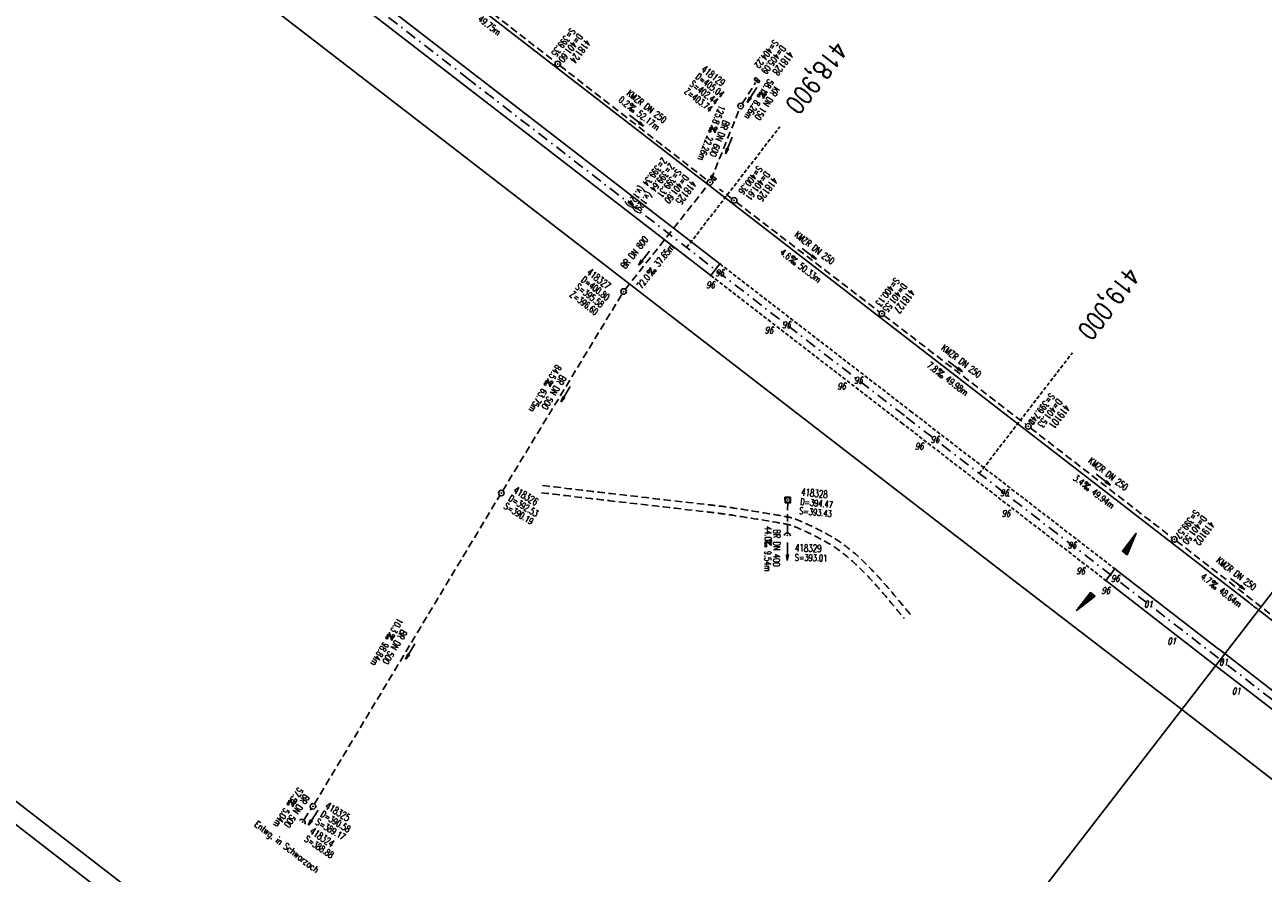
# Model space of a CAD drawing. Extents: x 448814 to 449970, y 436659 to 437685.
# Tile 15 of 18: x 449386 to 449721, y 436900 to 437130. Entities that reach past the tile are written whole.
import ezdxf
from ezdxf.enums import TextEntityAlignment as Align

# ---------------------------------------------------------------- set-up
doc = ezdxf.new("R2010")
doc.units = 0
doc.header["$LTSCALE"] = 2
doc.header["$MEASUREMENT"] = 0
for name, pattern in [('AUSGEZOGEN', [0]), ('GESTRICH-X2', [1.5, 1, -0.5]), ('GESTRICHELT', [0.75, 0.5, -0.25]), ('STRICHPT-X3', [3, 1.5, -0.75, 0, -0.75])]:
    doc.linetypes.add(name, pattern=pattern)
doc.layers.get('0').update_dxf_attribs({"linetype": 'AUSGEZOGEN'})
for name, color, linetype in [('ACHSE', 250, 'STRICHPT-X3'), ('FBR', 8, 'CONTINUOUS'), ('GEF', 7, 'CONTINUOUS'), ('HEKTOM', 250, 'GESTRICHELT'), ('KANAL', 7, 'GESTRICH-X2'), ('MS-UEBERFAHRT', 8, 'GESTRICHELT'), ('PFEIL', 7, 'CONTINUOUS'), ('PKT', 7, 'CONTINUOUS'), ('PKT-CODE', 2, 'CONTINUOUS'), ('Planeinteilung', 6, 'CONTINUOUS'), ('RAHMEN', 250, 'AUSGEZOGEN'), ('SCHACHTNR', 6, 'CONTINUOUS'), ('SCHRIFT', 7, 'AUSGEZOGEN'), ('SCHSYMBOL', 7, 'AUSGEZOGEN'), ('TEXTO', 4, 'CONTINUOUS'), ('TEXTU', 4, 'CONTINUOUS'), ('WEG', 8, 'GESTRICH-X2')]:
    doc.layers.add(name, color=color, linetype=linetype)
doc.styles.add('ROMANS', font='romans.shx', dxfattribs={"width": 0.8})

# ---------------------------------------------------------------- blocks, each defined once
blk = doc.blocks.new('PROM')
blk.add_line((1.57, 1.82), (0.02, 0.02))
for centre, radius in [((0.32, 1.51), 0.317), ((0.94, 0.29), 0.283), ((1.64, 0.29), 0.283)]:
    blk.add_circle(centre, radius)
blk.add_arc((0.99, 2.68), 1.03, 239.1414, 303.3549)
blk = doc.blocks.new('PFEIL2')
at = {"color": 0}
for p, q in [((0.88, 0), (-2.4, -0.01)), ((0.88, -0.27), (0.88, 0.28)), ((0.88, 0.28), (2.43, 0.01)), ((0.91, 0.27), (0.88, 0.26)), ((0.97, 0.26), (0.88, 0.25)), ((1.02, 0.25), (0.88, 0.23)), ((1.07, 0.24), (0.88, 0.21)), ((1.13, 0.23), (0.88, 0.19)), ((1.18, 0.22), (0.88, 0.17)), ((1.24, 0.21), (0.88, 0.15)), ((1.29, 0.21), (0.88, 0.14)), ((1.34, 0.2), (0.88, 0.12)), ((1.4, 0.19), (0.88, 0.1)), ((1.45, 0.18), (0.88, 0.08)), ((1.51, 0.17), (0.88, 0.06)), ((1.56, 0.16), (0.88, 0.04)), ((1.61, 0.15), (0.88, 0.02)), ((1.67, 0.14), (0.88, 0.01)), ((1.72, 0.13), (0.88, -0.01)), ((1.78, 0.12), (0.88, -0.03)), ((1.83, 0.11), (0.88, -0.05)), ((1.88, 0.1), (0.88, -0.07)), ((1.94, 0.09), (0.88, -0.09)), ((2.05, 0.08), (0.88, -0.12)), ((1.99, 0.08), (0.88, -0.11)), ((2.1, 0.07), (0.88, -0.14)), ((2.15, 0.06), (0.88, -0.16)), ((2.21, 0.05), (0.88, -0.18)), ((2.26, 0.04), (0.88, -0.2)), ((2.32, 0.03), (0.88, -0.22)), ((2.37, 0.02), (0.88, -0.23)), ((2.42, 0.01), (0.88, -0.25)), ((2.43, 0.01), (0.88, -0.27))]:
    blk.add_line(p, q, dxfattribs=at)
blk = doc.blocks.new('GST')
at = {"color": 0}
blk.add_circle((0, 0), 0.75, dxfattribs=at)
blk.add_point((0, 0), dxfattribs=at)
blk = doc.blocks.new('10')
blk.add_blockref('GST', (0, 0))
blk = doc.blocks.new('13')
blk.add_lwpolyline([(0.76, 1.22), (-0.75, 1.22), (-0.75, 1.8), (0.76, 1.8)], close=True)
at = {"rotation": 180}
blk.add_blockref('GST', (0, 0), dxfattribs=at)
blk = doc.blocks.new('30')
at = {"color": 0}
for p, q in [((-0.75, -0.29), (-0.75, 0.29)), ((-0.75, 0.29), (0.75, 0.29)), ((0.75, 0.29), (0.75, -0.29)), ((0.75, -0.29), (-0.75, -0.29))]:
    blk.add_line(p, q, dxfattribs=at)
blk.add_point((0, 0), dxfattribs=at)
blk = doc.blocks.new('20')
blk.add_lwpolyline([(-0.75, -0.75), (0.75, -0.75), (0.75, 0.75), (-0.75, 0.75)], close=True)
blk.add_circle((0, 0), 0.676)
blk.add_point((0, 0))
blk = doc.blocks.new('42')
at = {"color": 0}
blk.add_arc((-0.02, -0.31), 0.91, 12.5363, 167.4637, dxfattribs=at)
blk.add_point((0, 0), dxfattribs=at)
blk = doc.blocks.new('*X5')
at = {"color": 0}
for p, q in [((725.83, 193.84), (727.44, 195.45)), ((725.83, 193.85), (727.43, 195.45)), ((725.83, 193.86), (727.42, 195.45)), ((725.83, 193.87), (727.41, 195.45)), ((725.83, 193.88), (727.4, 195.45)), ((725.83, 193.89), (727.39, 195.45)), ((725.83, 193.9), (727.38, 195.45)), ((725.83, 193.91), (727.37, 195.45)), ((725.83, 193.91), (727.37, 195.45)), ((725.83, 193.92), (727.36, 195.45)), ((725.83, 193.93), (727.35, 195.45)), ((725.83, 193.94), (727.34, 195.45)), ((725.83, 193.95), (727.33, 195.45)), ((725.83, 193.96), (727.32, 195.45)), ((725.83, 193.97), (727.31, 195.45)), ((725.83, 193.98), (727.3, 195.45)), ((725.83, 193.99), (727.29, 195.45)), ((725.83, 193.99), (727.29, 195.45)), ((725.83, 194), (727.28, 195.45)), ((725.83, 194.01), (727.27, 195.45)), ((725.83, 194.02), (727.26, 195.45)), ((725.83, 194.03), (727.25, 195.45)), ((725.83, 194.04), (727.24, 195.45)), ((725.83, 194.05), (727.23, 195.45)), ((725.83, 194.06), (727.22, 195.45)), ((725.83, 194.06), (727.21, 195.45)), ((725.83, 194.07), (727.21, 195.45)), ((725.83, 194.08), (727.2, 195.45)), ((725.83, 194.09), (727.19, 195.45)), ((725.83, 194.1), (727.18, 195.45)), ((725.83, 194.11), (727.17, 195.45)), ((725.83, 194.12), (727.16, 195.45)), ((725.83, 194.13), (727.15, 195.45)), ((725.83, 194.14), (727.14, 195.45)), ((725.83, 194.14), (727.14, 195.45)), ((725.83, 194.15), (727.13, 195.45)), ((725.83, 194.16), (727.12, 195.45)), ((725.83, 194.17), (727.11, 195.45)), ((725.83, 194.18), (727.1, 195.45)), ((725.83, 194.19), (727.09, 195.45)), ((725.83, 194.2), (727.08, 195.45)), ((725.83, 194.21), (727.07, 195.45)), ((725.83, 194.21), (727.06, 195.45)), ((725.83, 194.22), (727.06, 195.45)), ((725.83, 194.23), (727.05, 195.45)), ((725.83, 194.24), (727.04, 195.45)), ((725.83, 194.25), (727.03, 195.45)), ((725.83, 194.26), (727.02, 195.45)), ((725.83, 194.27), (727.01, 195.45)), ((725.83, 194.28), (727, 195.45)), ((725.83, 194.29), (726.99, 195.45)), ((725.83, 194.29), (726.99, 195.45)), ((725.83, 194.3), (726.98, 195.45)), ((725.83, 194.31), (726.97, 195.45)), ((725.83, 194.32), (726.96, 195.45)), ((725.83, 194.33), (726.95, 195.45)), ((725.83, 194.34), (726.94, 195.45)), ((725.83, 194.35), (726.93, 195.45)), ((725.83, 194.36), (726.92, 195.45)), ((725.83, 194.37), (726.91, 195.45)), ((725.83, 194.37), (726.91, 195.45)), ((725.83, 194.38), (726.9, 195.45)), ((725.83, 194.39), (726.89, 195.45)), ((725.83, 194.4), (726.88, 195.45)), ((725.83, 194.41), (726.87, 195.45)), ((725.83, 194.42), (726.86, 195.45)), ((725.83, 194.43), (726.85, 195.45)), ((725.83, 194.44), (726.84, 195.45)), ((725.83, 194.44), (726.83, 195.45)), ((725.83, 194.45), (726.83, 195.45)), ((725.83, 194.46), (726.82, 195.45)), ((725.83, 194.47), (726.81, 195.45)), ((725.83, 194.48), (726.8, 195.45)), ((725.83, 194.49), (726.79, 195.45)), ((725.83, 194.5), (726.78, 195.45)), ((725.83, 194.51), (726.77, 195.45)), ((725.83, 194.52), (726.76, 195.45)), ((725.83, 194.52), (726.76, 195.45)), ((725.83, 194.53), (726.75, 195.45)), ((725.83, 194.54), (726.74, 195.45)), ((725.83, 194.55), (726.73, 195.45)), ((725.83, 194.56), (726.72, 195.45)), ((725.83, 194.57), (726.71, 195.45)), ((725.83, 194.58), (726.7, 195.45)), ((725.83, 194.59), (726.69, 195.45)), ((725.83, 194.59), (726.68, 195.45)), ((725.83, 194.6), (726.68, 195.45)), ((725.83, 194.61), (726.67, 195.45)), ((725.83, 194.62), (726.66, 195.45)), ((725.83, 194.63), (726.65, 195.45)), ((725.83, 194.64), (726.64, 195.45)), ((725.83, 194.65), (726.63, 195.45)), ((725.83, 194.66), (726.62, 195.45)), ((725.83, 194.67), (726.61, 195.45)), ((725.83, 194.67), (726.61, 195.45)), ((725.83, 194.68), (726.6, 195.45)), ((725.83, 194.69), (726.59, 195.45)), ((725.83, 194.7), (726.58, 195.45)), ((725.83, 194.71), (726.57, 195.45)), ((725.83, 194.72), (726.56, 195.45)), ((725.83, 194.73), (726.55, 195.45)), ((725.83, 194.74), (726.54, 195.45)), ((725.83, 194.75), (726.53, 195.45)), ((725.83, 194.75), (726.53, 195.45)), ((725.83, 194.76), (726.52, 195.45)), ((725.83, 194.77), (726.51, 195.45)), ((725.83, 194.78), (726.5, 195.45)), ((725.83, 194.79), (726.49, 195.45)), ((725.83, 194.8), (726.48, 195.45)), ((725.83, 194.81), (726.47, 195.45)), ((725.83, 194.82), (726.46, 195.45)), ((725.83, 194.82), (726.45, 195.45)), ((725.83, 194.83), (726.45, 195.45)), ((725.83, 194.84), (726.44, 195.45)), ((725.83, 194.85), (726.43, 195.45)), ((725.83, 194.86), (726.42, 195.45)), ((725.83, 194.87), (726.41, 195.45)), ((725.83, 194.88), (726.4, 195.45)), ((725.83, 194.89), (726.39, 195.45)), ((725.83, 194.9), (726.38, 195.45)), ((725.83, 194.9), (726.38, 195.45)), ((725.83, 194.91), (726.37, 195.45)), ((725.83, 194.92), (726.36, 195.45)), ((725.83, 194.93), (726.35, 195.45)), ((725.83, 194.94), (726.34, 195.45)), ((725.83, 194.95), (726.33, 195.45)), ((725.83, 194.96), (726.32, 195.45)), ((725.83, 194.97), (726.31, 195.45)), ((725.83, 194.98), (726.3, 195.45)), ((725.83, 194.98), (726.3, 195.45)), ((725.83, 194.99), (726.29, 195.45)), ((725.83, 195), (726.28, 195.45)), ((725.83, 195.01), (726.27, 195.45)), ((725.83, 195.02), (726.26, 195.45)), ((725.83, 195.03), (726.25, 195.45)), ((725.83, 195.04), (726.24, 195.45)), ((725.83, 195.05), (726.23, 195.45)), ((725.83, 195.05), (726.22, 195.45)), ((725.83, 195.06), (726.22, 195.45)), ((725.83, 195.07), (726.21, 195.45)), ((725.83, 195.08), (726.2, 195.45)), ((725.83, 195.09), (726.19, 195.45)), ((725.83, 195.1), (726.18, 195.45)), ((725.83, 195.11), (726.17, 195.45)), ((725.83, 195.12), (726.16, 195.45)), ((725.83, 195.13), (726.15, 195.45)), ((725.83, 195.13), (726.15, 195.45)), ((725.83, 195.14), (726.14, 195.45)), ((725.83, 195.15), (726.13, 195.45)), ((725.83, 195.16), (726.12, 195.45)), ((725.83, 195.17), (726.11, 195.45)), ((725.83, 195.18), (726.1, 195.45)), ((725.83, 195.19), (726.09, 195.45)), ((725.83, 195.2), (726.08, 195.45)), ((725.83, 195.2), (726.07, 195.45)), ((725.83, 195.21), (726.07, 195.45)), ((725.83, 195.22), (726.06, 195.45)), ((725.83, 195.23), (726.05, 195.45)), ((725.83, 195.24), (726.04, 195.45)), ((725.83, 195.25), (726.03, 195.45)), ((725.83, 195.26), (726.02, 195.45)), ((725.83, 195.27), (726.01, 195.45)), ((725.83, 195.28), (726, 195.45)), ((725.83, 195.28), (726, 195.45)), ((725.83, 195.29), (725.99, 195.45)), ((725.83, 195.3), (725.98, 195.45)), ((725.83, 195.31), (725.97, 195.45)), ((725.83, 195.32), (725.96, 195.45)), ((725.83, 195.33), (725.95, 195.45)), ((725.83, 195.34), (725.94, 195.45)), ((725.83, 195.35), (725.93, 195.45)), ((725.83, 195.36), (725.92, 195.45)), ((725.83, 195.36), (725.92, 195.45)), ((725.83, 195.37), (725.91, 195.45)), ((725.83, 195.38), (725.9, 195.45)), ((725.83, 195.39), (725.89, 195.45)), ((725.83, 195.4), (725.88, 195.45)), ((725.83, 195.41), (725.87, 195.45)), ((725.83, 195.42), (725.86, 195.45)), ((725.83, 195.43), (725.85, 195.45)), ((725.83, 195.43), (725.84, 195.45)), ((725.83, 195.44), (725.84, 195.45)), ((725.83, 193.83), (727.43, 195.43)), ((725.83, 193.82), (727.43, 195.42)), ((725.83, 193.81), (727.43, 195.41)), ((725.83, 193.8), (727.42, 195.4)), ((725.83, 193.79), (727.42, 195.38)), ((725.83, 193.78), (727.42, 195.37)), ((725.83, 193.77), (727.41, 195.36)), ((725.83, 193.76), (727.41, 195.35)), ((725.83, 193.76), (727.41, 195.34)), ((725.83, 193.75), (727.4, 195.32)), ((725.83, 193.74), (727.4, 195.31)), ((725.83, 193.73), (727.4, 195.3)), ((725.83, 193.72), (727.4, 195.29)), ((725.83, 193.71), (727.39, 195.28)), ((725.83, 193.7), (727.39, 195.26)), ((725.83, 193.69), (727.39, 195.25)), ((725.83, 193.68), (727.38, 195.24)), ((725.83, 193.68), (727.38, 195.23)), ((725.83, 193.67), (727.38, 195.22)), ((725.83, 193.66), (727.37, 195.2)), ((725.83, 193.65), (727.37, 195.19)), ((725.83, 193.64), (727.37, 195.18)), ((725.83, 193.63), (727.36, 195.17)), ((725.83, 193.62), (727.36, 195.16)), ((725.83, 193.61), (727.36, 195.14)), ((725.83, 193.61), (727.35, 195.13)), ((725.83, 193.6), (727.35, 195.12)), ((725.83, 193.59), (727.35, 195.11)), ((725.83, 193.58), (727.34, 195.1)), ((725.83, 193.57), (727.34, 195.08)), ((725.83, 193.56), (727.34, 195.07)), ((725.83, 193.55), (727.34, 195.06)), ((725.83, 193.54), (727.33, 195.05)), ((725.83, 193.53), (727.33, 195.04)), ((725.83, 193.53), (727.33, 195.02)), ((725.83, 193.52), (727.32, 195.01)), ((725.83, 193.51), (727.32, 195)), ((725.83, 193.5), (727.32, 194.99)), ((725.83, 193.49), (727.31, 194.98)), ((725.83, 193.48), (727.31, 194.96)), ((725.83, 193.47), (727.31, 194.95)), ((725.83, 193.46), (727.3, 194.94)), ((725.83, 193.45), (727.3, 194.93)), ((725.83, 193.45), (727.3, 194.92)), ((725.83, 193.44), (727.29, 194.91)), ((725.83, 193.43), (727.29, 194.89)), ((725.83, 193.42), (727.29, 194.88)), ((725.83, 193.41), (727.29, 194.87)), ((725.83, 193.4), (727.28, 194.86)), ((725.83, 193.39), (727.28, 194.85)), ((725.83, 193.38), (727.28, 194.83)), ((725.83, 193.38), (727.27, 194.82)), ((725.83, 193.37), (727.27, 194.81)), ((725.83, 193.36), (727.27, 194.8)), ((725.83, 193.35), (727.26, 194.79)), ((725.83, 193.34), (727.26, 194.77)), ((725.83, 193.33), (727.26, 194.76)), ((725.83, 193.32), (727.25, 194.75)), ((725.83, 193.31), (727.25, 194.74)), ((725.83, 193.3), (727.25, 194.73)), ((725.83, 193.3), (727.24, 194.71)), ((725.83, 193.29), (727.24, 194.7)), ((725.83, 193.28), (727.24, 194.69)), ((725.83, 193.27), (727.23, 194.68)), ((725.83, 193.26), (727.23, 194.67)), ((725.83, 193.25), (727.23, 194.65)), ((725.83, 193.24), (727.23, 194.64)), ((725.83, 193.23), (727.22, 194.63)), ((725.83, 193.22), (727.22, 194.62)), ((725.83, 193.22), (727.22, 194.61)), ((725.83, 193.21), (727.21, 194.59)), ((725.83, 193.2), (727.21, 194.58)), ((725.83, 193.19), (727.21, 194.57)), ((725.83, 193.18), (727.2, 194.56)), ((725.83, 193.17), (727.2, 194.55)), ((725.83, 193.16), (727.2, 194.53)), ((725.83, 193.15), (727.19, 194.52)), ((725.83, 193.15), (727.19, 194.51)), ((725.83, 193.14), (727.19, 194.5)), ((725.83, 193.13), (727.18, 194.49)), ((725.83, 193.12), (727.18, 194.47)), ((725.83, 193.11), (727.18, 194.46)), ((725.83, 193.1), (727.17, 194.45)), ((725.83, 193.09), (727.17, 194.44)), ((725.83, 193.08), (727.17, 194.43)), ((725.83, 193.07), (727.17, 194.41)), ((725.83, 193.07), (727.16, 194.4)), ((725.83, 193.06), (727.16, 194.39)), ((725.83, 193.05), (727.16, 194.38)), ((725.83, 193.04), (727.15, 194.37)), ((725.83, 193.03), (727.15, 194.35)), ((725.83, 193.02), (727.15, 194.34)), ((725.83, 193.01), (727.14, 194.33)), ((725.83, 193), (727.14, 194.32)), ((725.83, 193), (727.14, 194.31)), ((725.83, 192.99), (727.13, 194.29)), ((725.83, 192.98), (727.13, 194.28)), ((725.83, 192.97), (727.13, 194.27)), ((725.83, 192.96), (727.12, 194.26)), ((725.83, 192.95), (727.12, 194.25)), ((725.83, 192.94), (727.12, 194.23)), ((725.83, 192.93), (727.11, 194.22)), ((725.83, 192.92), (727.11, 194.21)), ((725.83, 192.92), (727.11, 194.2)), ((725.83, 192.91), (727.11, 194.19)), ((725.83, 192.9), (727.1, 194.17)), ((725.83, 192.89), (727.1, 194.16)), ((725.83, 192.88), (727.1, 194.15)), ((725.83, 192.87), (727.09, 194.14)), ((725.83, 192.86), (727.09, 194.13)), ((725.83, 192.85), (727.09, 194.11)), ((725.83, 192.84), (727.08, 194.1)), ((725.83, 192.84), (727.08, 194.09)), ((725.83, 192.83), (727.08, 194.08)), ((725.83, 192.82), (727.07, 194.07)), ((725.83, 192.81), (727.07, 194.05)), ((725.83, 192.8), (727.07, 194.04)), ((725.83, 192.79), (727.06, 194.03)), ((725.83, 192.78), (727.06, 194.02)), ((725.83, 192.77), (727.06, 194.01)), ((725.83, 192.77), (727.05, 193.99)), ((725.83, 192.76), (727.05, 193.98)), ((725.83, 192.75), (727.05, 193.97)), ((725.83, 192.74), (727.05, 193.96)), ((725.83, 192.73), (727.04, 193.95)), ((725.83, 192.72), (727.04, 193.93)), ((725.83, 192.71), (727.04, 193.92)), ((725.83, 192.7), (727.03, 193.91)), ((725.83, 192.69), (727.03, 193.9)), ((725.83, 192.69), (727.03, 193.89)), ((725.83, 192.68), (727.02, 193.87)), ((725.83, 192.67), (727.02, 193.86)), ((725.83, 192.66), (727.02, 193.85)), ((725.83, 192.65), (727.01, 193.84)), ((725.83, 192.64), (727.01, 193.83)), ((725.83, 192.63), (727.01, 193.81)), ((725.83, 192.62), (727, 193.8)), ((725.83, 192.62), (727, 193.79)), ((725.83, 192.61), (727, 193.78)), ((725.83, 192.6), (726.99, 193.77)), ((725.83, 192.59), (726.99, 193.75)), ((725.83, 192.58), (726.99, 193.74)), ((725.83, 192.57), (726.99, 193.73)), ((725.83, 192.56), (726.98, 193.72)), ((725.83, 192.55), (726.98, 193.71)), ((725.83, 192.54), (726.98, 193.69)), ((725.83, 192.54), (726.97, 193.68)), ((725.83, 192.53), (726.97, 193.67)), ((725.83, 192.52), (726.97, 193.66)), ((725.83, 192.51), (726.96, 193.65)), ((725.83, 192.5), (726.96, 193.63)), ((725.83, 192.49), (726.96, 193.62)), ((725.83, 192.48), (726.95, 193.61)), ((725.83, 192.47), (726.95, 193.6)), ((725.83, 192.46), (726.95, 193.59)), ((725.83, 192.46), (726.94, 193.57)), ((725.83, 192.45), (726.94, 193.56)), ((725.83, 192.44), (726.94, 193.55)), ((725.83, 192.43), (726.94, 193.54)), ((725.83, 192.42), (726.93, 193.53)), ((725.83, 192.41), (726.93, 193.51)), ((725.83, 192.4), (726.93, 193.5)), ((725.83, 192.39), (726.92, 193.49)), ((725.83, 192.39), (726.92, 193.48)), ((725.83, 192.38), (726.92, 193.47)), ((725.83, 192.37), (726.91, 193.45)), ((725.83, 192.36), (726.91, 193.44)), ((725.83, 192.35), (726.91, 193.43)), ((725.83, 192.34), (726.9, 193.42)), ((725.83, 192.33), (726.9, 193.41)), ((725.83, 192.32), (726.9, 193.39)), ((725.83, 192.31), (726.89, 193.38)), ((725.83, 192.31), (726.89, 193.37)), ((725.83, 192.3), (726.89, 193.36)), ((725.83, 192.29), (726.88, 193.35)), ((725.83, 192.28), (726.88, 193.33)), ((725.83, 192.27), (726.88, 193.32)), ((725.83, 192.26), (726.88, 193.31)), ((725.83, 192.25), (726.87, 193.3)), ((725.83, 192.24), (726.87, 193.29)), ((725.83, 192.24), (726.87, 193.27)), ((725.83, 192.23), (726.86, 193.26)), ((725.83, 192.22), (726.86, 193.25)), ((725.83, 192.21), (726.86, 193.24)), ((725.83, 192.2), (726.85, 193.23)), ((725.83, 192.19), (726.85, 193.21)), ((725.83, 192.18), (726.85, 193.2)), ((725.83, 192.17), (726.84, 193.19)), ((725.83, 192.16), (726.84, 193.18)), ((725.83, 192.16), (726.84, 193.17)), ((725.83, 192.15), (726.83, 193.15)), ((725.83, 192.14), (726.83, 193.14)), ((725.83, 192.13), (726.83, 193.13)), ((725.83, 192.12), (726.82, 193.12)), ((725.83, 192.11), (726.82, 193.11)), ((725.83, 192.1), (726.82, 193.09)), ((725.83, 192.09), (726.82, 193.08)), ((725.83, 192.08), (726.81, 193.07)), ((725.83, 192.08), (726.81, 193.06)), ((725.83, 192.07), (726.81, 193.05)), ((725.83, 192.06), (726.8, 193.03)), ((725.83, 192.05), (726.8, 193.02)), ((725.83, 192.04), (726.8, 193.01)), ((725.83, 192.03), (726.79, 193)), ((725.83, 192.02), (726.79, 192.99)), ((725.83, 192.01), (726.79, 192.97)), ((725.83, 192.01), (726.78, 192.96)), ((725.83, 192), (726.78, 192.95)), ((725.83, 191.99), (726.78, 192.94)), ((725.83, 191.98), (726.77, 192.93)), ((725.83, 191.97), (726.77, 192.91)), ((725.83, 191.96), (726.77, 192.9)), ((725.83, 191.95), (726.76, 192.89)), ((725.83, 191.94), (726.76, 192.88)), ((725.83, 191.93), (726.76, 192.87)), ((725.83, 191.93), (726.76, 192.85)), ((725.83, 191.92), (726.75, 192.84)), ((725.83, 191.91), (726.75, 192.83)), ((725.83, 191.9), (726.75, 192.82)), ((725.83, 191.89), (726.74, 192.81)), ((725.83, 191.88), (726.74, 192.79)), ((725.83, 191.87), (726.74, 192.78)), ((725.83, 191.86), (726.73, 192.77)), ((725.83, 191.85), (726.73, 192.76)), ((725.83, 191.85), (726.73, 192.75)), ((725.83, 191.84), (726.72, 192.73)), ((725.83, 191.83), (726.72, 192.72)), ((725.83, 191.82), (726.72, 192.71)), ((725.83, 191.81), (726.71, 192.7)), ((725.83, 191.8), (726.71, 192.69)), ((725.83, 191.79), (726.71, 192.67)), ((725.83, 191.78), (726.7, 192.66)), ((725.83, 191.78), (726.7, 192.65)), ((725.83, 191.77), (726.7, 192.64)), ((725.83, 191.76), (726.7, 192.63)), ((725.83, 191.75), (726.69, 192.61)), ((725.83, 191.74), (726.69, 192.6)), ((725.83, 191.73), (726.69, 192.59)), ((725.83, 191.72), (726.68, 192.58)), ((725.83, 191.71), (726.68, 192.57)), ((725.83, 191.7), (726.68, 192.55)), ((725.83, 191.7), (726.67, 192.54)), ((725.83, 191.69), (726.67, 192.53)), ((725.83, 191.68), (726.67, 192.52)), ((725.83, 191.67), (726.66, 192.51)), ((725.83, 191.66), (726.66, 192.49)), ((725.83, 191.65), (726.66, 192.48)), ((725.83, 191.64), (726.65, 192.47)), ((725.83, 191.63), (726.65, 192.46)), ((725.83, 191.63), (726.65, 192.45)), ((725.83, 191.62), (726.64, 192.43)), ((725.83, 191.61), (726.64, 192.42)), ((725.83, 191.6), (726.64, 192.41)), ((725.83, 191.59), (726.64, 192.4)), ((725.83, 191.58), (726.63, 192.39)), ((725.83, 191.57), (726.63, 192.37)), ((725.83, 191.56), (726.63, 192.36)), ((725.83, 191.55), (726.62, 192.35)), ((725.83, 191.55), (726.62, 192.34)), ((725.83, 191.54), (726.62, 192.33)), ((725.83, 191.53), (726.61, 192.31)), ((725.83, 191.52), (726.61, 192.3)), ((725.83, 191.51), (726.61, 192.29)), ((725.83, 191.5), (726.6, 192.28)), ((725.83, 191.49), (726.6, 192.27)), ((725.83, 191.48), (726.6, 192.25)), ((725.83, 191.47), (726.59, 192.24)), ((725.83, 191.47), (726.59, 192.23)), ((725.83, 191.46), (726.59, 192.22)), ((725.83, 191.45), (726.59, 192.21)), ((725.83, 191.44), (726.58, 192.19)), ((725.83, 191.43), (726.58, 192.18)), ((725.83, 191.42), (726.58, 192.17)), ((725.83, 191.41), (726.57, 192.16)), ((725.83, 191.4), (726.57, 192.15)), ((725.83, 191.4), (726.57, 192.13)), ((725.83, 191.39), (726.56, 192.12)), ((725.83, 191.38), (726.56, 192.11)), ((725.83, 191.37), (726.56, 192.1)), ((725.83, 191.36), (726.55, 192.09)), ((725.83, 191.35), (726.55, 192.07)), ((725.83, 191.34), (726.55, 192.06)), ((725.83, 191.33), (726.54, 192.05)), ((725.83, 191.32), (726.54, 192.04)), ((725.83, 191.32), (726.54, 192.03)), ((725.83, 191.31), (726.53, 192.01)), ((725.83, 191.3), (726.53, 192)), ((725.83, 191.29), (726.53, 191.99)), ((725.83, 191.28), (726.53, 191.98)), ((725.83, 191.27), (726.52, 191.97)), ((725.83, 191.26), (726.52, 191.95)), ((725.83, 191.25), (726.52, 191.94)), ((725.83, 191.25), (726.51, 191.93)), ((725.83, 191.24), (726.51, 191.92)), ((725.83, 191.23), (726.51, 191.91)), ((725.83, 191.22), (726.5, 191.89)), ((725.83, 191.21), (726.5, 191.88)), ((725.83, 191.2), (726.5, 191.87)), ((725.83, 191.19), (726.49, 191.86)), ((725.83, 191.18), (726.49, 191.85)), ((725.83, 191.17), (726.49, 191.84)), ((725.83, 191.17), (726.48, 191.82)), ((725.83, 191.16), (726.48, 191.81)), ((725.83, 191.15), (726.48, 191.8)), ((725.83, 191.14), (726.47, 191.79)), ((725.83, 191.13), (726.47, 191.78)), ((725.83, 191.12), (726.47, 191.76)), ((725.83, 191.11), (726.47, 191.75)), ((725.83, 191.1), (726.46, 191.74)), ((725.83, 191.09), (726.46, 191.73)), ((725.83, 191.09), (726.46, 191.72)), ((725.83, 191.08), (726.45, 191.7)), ((725.83, 191.07), (726.45, 191.69)), ((725.83, 191.06), (726.45, 191.68)), ((725.83, 191.05), (726.44, 191.67)), ((725.83, 191.04), (726.44, 191.66)), ((725.83, 191.03), (726.44, 191.64)), ((725.83, 191.02), (726.43, 191.63)), ((725.83, 191.02), (726.43, 191.62)), ((725.83, 191.01), (726.43, 191.61)), ((725.83, 191), (726.42, 191.6)), ((725.83, 190.99), (726.42, 191.58)), ((725.83, 190.98), (726.42, 191.57)), ((725.83, 190.97), (726.41, 191.56)), ((725.83, 190.96), (726.41, 191.55)), ((725.83, 190.95), (726.41, 191.54)), ((725.83, 190.94), (726.41, 191.52)), ((725.83, 190.94), (726.4, 191.51)), ((725.83, 190.93), (726.4, 191.5)), ((725.83, 190.92), (726.4, 191.49)), ((725.83, 190.91), (726.39, 191.48)), ((725.83, 190.9), (726.39, 191.46)), ((725.83, 190.89), (726.39, 191.45)), ((725.83, 190.88), (726.38, 191.44)), ((725.83, 190.87), (726.38, 191.43)), ((725.83, 190.87), (726.38, 191.42)), ((725.83, 190.86), (726.37, 191.4)), ((725.83, 190.85), (726.37, 191.39)), ((725.83, 190.84), (726.37, 191.38)), ((725.83, 190.83), (726.36, 191.37)), ((725.83, 190.82), (726.36, 191.36)), ((725.83, 190.81), (726.36, 191.34)), ((725.83, 190.8), (726.35, 191.33)), ((725.83, 190.79), (726.35, 191.32)), ((725.83, 190.79), (726.35, 191.31)), ((725.83, 190.78), (726.35, 191.3)), ((725.83, 190.77), (726.34, 191.28)), ((725.83, 190.76), (726.34, 191.27)), ((725.83, 190.75), (726.34, 191.26)), ((725.83, 190.74), (726.33, 191.25)), ((725.83, 190.73), (726.33, 191.24)), ((725.83, 190.72), (726.33, 191.22)), ((725.83, 190.71), (726.32, 191.21)), ((725.83, 190.71), (726.32, 191.2)), ((725.83, 190.7), (726.32, 191.19)), ((725.83, 190.69), (726.31, 191.18)), ((725.83, 190.68), (726.31, 191.16)), ((725.83, 190.67), (726.31, 191.15)), ((725.83, 190.66), (726.3, 191.14)), ((725.83, 190.65), (726.3, 191.13)), ((725.83, 190.64), (726.3, 191.12)), ((725.83, 190.64), (726.29, 191.1)), ((725.83, 190.63), (726.29, 191.09)), ((725.83, 190.62), (726.29, 191.08)), ((725.83, 190.61), (726.29, 191.07)), ((725.83, 190.6), (726.28, 191.06)), ((725.83, 190.59), (726.28, 191.04)), ((725.83, 190.58), (726.28, 191.03)), ((725.83, 190.57), (726.27, 191.02)), ((725.83, 190.56), (726.27, 191.01)), ((725.83, 190.56), (726.27, 191)), ((725.83, 190.55), (726.26, 190.98)), ((725.83, 190.54), (726.26, 190.97)), ((725.83, 190.53), (726.26, 190.96)), ((725.83, 190.52), (726.25, 190.95)), ((725.83, 190.51), (726.25, 190.94)), ((725.83, 190.5), (726.25, 190.92)), ((725.83, 190.49), (726.24, 190.91)), ((725.83, 190.48), (726.24, 190.9)), ((725.83, 190.48), (726.24, 190.89)), ((725.83, 190.47), (726.24, 190.88)), ((725.83, 190.46), (726.23, 190.86)), ((725.83, 190.45), (726.23, 190.85)), ((725.83, 190.44), (726.23, 190.84)), ((725.83, 190.43), (726.22, 190.83)), ((725.83, 190.42), (726.22, 190.82)), ((725.83, 190.41), (726.22, 190.8)), ((725.83, 190.41), (726.21, 190.79)), ((725.83, 190.4), (726.21, 190.78)), ((725.83, 190.39), (726.21, 190.77)), ((725.83, 190.38), (726.2, 190.76)), ((725.83, 190.37), (726.2, 190.74)), ((725.83, 190.36), (726.2, 190.73)), ((725.83, 190.35), (726.19, 190.72)), ((725.83, 190.34), (726.19, 190.71)), ((725.83, 190.33), (726.19, 190.7)), ((725.83, 190.33), (726.18, 190.68)), ((725.83, 190.32), (726.18, 190.67)), ((725.83, 190.31), (726.18, 190.66)), ((725.83, 190.3), (726.18, 190.65)), ((725.83, 190.29), (726.17, 190.64)), ((725.83, 190.28), (726.17, 190.62)), ((725.83, 190.27), (726.17, 190.61)), ((725.83, 190.26), (726.16, 190.6)), ((725.83, 190.26), (726.16, 190.59)), ((725.83, 190.25), (726.16, 190.58)), ((725.83, 190.24), (726.15, 190.56)), ((725.83, 190.23), (726.15, 190.55)), ((725.83, 190.22), (726.15, 190.54)), ((725.83, 190.21), (726.14, 190.53)), ((725.83, 190.2), (726.14, 190.52)), ((725.83, 190.19), (726.14, 190.5)), ((725.83, 190.18), (726.13, 190.49)), ((725.83, 190.18), (726.13, 190.48)), ((725.83, 190.17), (726.13, 190.47)), ((725.83, 190.16), (726.12, 190.46)), ((725.83, 190.15), (726.12, 190.44)), ((725.83, 190.14), (726.12, 190.43)), ((725.83, 190.13), (726.12, 190.42)), ((725.83, 190.12), (726.11, 190.41)), ((725.83, 190.11), (726.11, 190.4)), ((725.83, 190.1), (726.11, 190.38)), ((725.83, 190.1), (726.1, 190.37)), ((725.83, 190.09), (726.1, 190.36)), ((725.83, 190.08), (726.1, 190.35)), ((725.83, 190.07), (726.09, 190.34)), ((725.83, 190.06), (726.09, 190.32)), ((725.83, 190.05), (726.09, 190.31)), ((725.83, 190.04), (726.08, 190.3)), ((725.83, 190.03), (726.08, 190.29)), ((725.83, 190.03), (726.08, 190.28)), ((725.83, 190.02), (726.07, 190.26)), ((725.83, 190.01), (726.07, 190.25)), ((725.83, 190), (726.07, 190.24)), ((725.83, 189.99), (726.06, 190.23)), ((725.83, 189.98), (726.06, 190.22)), ((725.83, 189.97), (726.06, 190.2)), ((725.83, 189.96), (726.06, 190.19)), ((725.83, 189.95), (726.05, 190.18)), ((725.83, 189.95), (726.05, 190.17)), ((725.83, 189.94), (726.05, 190.16)), ((725.83, 189.93), (726.04, 190.14)), ((725.83, 189.92), (726.04, 190.13)), ((725.83, 189.91), (726.04, 190.12)), ((725.83, 189.9), (726.03, 190.11)), ((725.83, 189.89), (726.03, 190.1)), ((725.83, 189.88), (726.03, 190.08)), ((725.83, 189.88), (726.02, 190.07)), ((725.83, 189.87), (726.02, 190.06)), ((725.83, 189.86), (726.02, 190.05)), ((725.83, 189.85), (726.01, 190.04)), ((725.83, 189.84), (726.01, 190.02)), ((725.83, 189.83), (726.01, 190.01)), ((725.83, 189.82), (726, 190)), ((725.83, 189.81), (726, 189.99)), ((725.83, 189.8), (726, 189.98)), ((725.83, 189.8), (726, 189.96)), ((725.83, 189.79), (725.99, 189.95)), ((725.83, 189.78), (725.99, 189.94)), ((725.83, 189.77), (725.99, 189.93)), ((725.83, 189.76), (725.98, 189.92)), ((725.83, 189.75), (725.98, 189.9)), ((725.83, 189.74), (725.98, 189.89)), ((725.83, 189.73), (725.97, 189.88)), ((725.83, 189.72), (725.97, 189.87)), ((725.83, 189.72), (725.97, 189.86)), ((725.83, 189.71), (725.96, 189.84)), ((725.83, 189.7), (725.96, 189.83)), ((725.83, 189.69), (725.96, 189.82)), ((725.83, 189.68), (725.95, 189.81)), ((725.83, 189.67), (725.95, 189.8)), ((725.83, 189.66), (725.95, 189.78)), ((725.83, 189.65), (725.94, 189.77)), ((725.83, 189.65), (725.94, 189.76)), ((725.83, 189.64), (725.94, 189.75)), ((725.83, 189.63), (725.94, 189.74)), ((725.83, 189.62), (725.93, 189.72)), ((725.83, 189.61), (725.93, 189.71)), ((725.83, 189.6), (725.93, 189.7)), ((725.83, 189.59), (725.92, 189.69)), ((725.83, 189.58), (725.92, 189.68)), ((725.83, 189.57), (725.92, 189.66)), ((725.83, 189.57), (725.91, 189.65)), ((725.83, 189.56), (725.91, 189.64)), ((725.83, 189.55), (725.91, 189.63)), ((725.83, 189.54), (725.9, 189.62)), ((725.83, 189.53), (725.9, 189.6)), ((725.83, 189.52), (725.9, 189.59)), ((725.83, 189.51), (725.89, 189.58)), ((725.83, 189.5), (725.89, 189.57)), ((725.83, 189.49), (725.89, 189.56)), ((725.83, 189.49), (725.89, 189.54)), ((725.83, 189.48), (725.88, 189.53)), ((725.83, 189.47), (725.88, 189.52)), ((725.83, 189.46), (725.88, 189.51)), ((725.83, 189.45), (725.87, 189.5)), ((725.83, 189.44), (725.87, 189.48)), ((725.83, 189.43), (725.87, 189.47)), ((725.83, 189.42), (725.86, 189.46)), ((725.83, 189.42), (725.86, 189.45)), ((725.83, 189.41), (725.86, 189.44)), ((725.83, 189.4), (725.85, 189.42)), ((725.83, 189.39), (725.85, 189.41)), ((725.83, 189.38), (725.85, 189.4)), ((725.83, 189.37), (725.84, 189.39)), ((725.83, 189.36), (725.84, 189.38)), ((725.83, 189.35), (725.84, 189.36)), ((725.83, 189.34), (725.83, 189.35)), ((725.83, 189.34), (725.83, 189.34))]:
    blk.add_line(p, q, dxfattribs=at)
blk = doc.blocks.new('GEF')
at = {"color": 0}
for p, q in [((0.01, 0.02), (0.01, 6.15)), ((1.62, 6.15), (0.01, 0.02)), ((0.01, 6.15), (1.62, 6.15))]:
    blk.add_line(p, q, dxfattribs=at)
blk.add_blockref('*X5', (-725.82, -189.3), dxfattribs=at)
blk = doc.blocks.new('1135420')
blk.add_line((0, 0), (1135, 0))
at = {"layer": 'RAHMEN'}
for p, q in [((950, 5), (950, 415)), ((25, 5), (950, 5))]:
    blk.add_line(p, q, dxfattribs=at)

msp = doc.modelspace()

# ---------------------------------------------------------------- linework, layer by layer
at = {"layer": 'ACHSE'}
msp.add_lwpolyline([(448957.68, 437538.39, -0.000001), (448981.59, 437519.94, 0.000001), (449011.27, 437497.03, 0), (449049.14, 437467.8, 0), (449090.43, 437435.92, 0.000002), (449130.01, 437405.37, -0.000003), (449169.59, 437374.82, -0.000004), (449209.17, 437344.27, 0.000004), (449248.76, 437313.72), (449327.92, 437252.62), (449426.87, 437176.24), (449506.03, 437115.14), (449624.77, 437023.48), (449723.72, 436947.11, -0.000002), (449783.09, 436901.28, 0.000001), (449842.47, 436855.45, 0.000001), (449856.16, 436844.88, -0.000003)], format="xyb", dxfattribs=at)
at = {"layer": 'FBR'}
for p, q in [((449571.97, 437061.72), (449574.42, 437064.88)), ((449695.11, 436990.67), (449717.61, 436973.2)), ((449681.23, 436982.43), (449678.75, 436979.3)), ((449681.23, 436982.43), (449708.72, 436961.2)), ((449653.86, 436979.24), (449697.39, 436945.92)), ((449678.75, 436979.3), (449706.3, 436957.94))]:
    msp.add_line(p, q, dxfattribs=at)
for points in [[(448958.91, 437539.97, -0.000001), (448982.81, 437521.52), (449012.49, 437498.61), (449035.23, 437481.06), (449050.36, 437469.38), (449091.65, 437437.51, 0.000002), (449131.24, 437406.96, -0.000003), (449170.82, 437376.41, -0.000004), (449210.4, 437345.85, 0.000004), (449249.98, 437315.3), (449329.14, 437254.2), (449428.09, 437177.82), (449507.25, 437116.72), (449574.42, 437064.88)], [(448965.93, 437529.5), (448980.36, 437518.36), (449010.05, 437495.44), (449032.79, 437477.89), (449047.91, 437466.22), (449089.21, 437434.34, 0.000002), (449128.79, 437403.79, -0.000003), (449168.37, 437373.24, -0.000004), (449207.95, 437342.69, 0.000004), (449247.53, 437312.14), (449326.69, 437251.03), (449425.65, 437174.66), (449504.81, 437113.55), (449571.98, 437061.71)], [(449047.05, 437490.89), (449059.52, 437481.26), (449100.82, 437449.38, 0.000002), (449140.4, 437418.83, -0.000003), (449179.98, 437388.28, -0.000004), (449219.56, 437357.73, 0.000004), (449259.14, 437327.18), (449338.3, 437266.08), (449437.26, 437189.7), (449516.42, 437128.6), (449635.16, 437036.94), (449695.11, 436990.67)], [(449020.08, 437468.44), (449038.6, 437454.15), (449079.89, 437422.27, 0.000002), (449119.47, 437391.72, -0.000003), (449159.05, 437361.17, -0.000004), (449198.63, 437330.62, 0.000004), (449238.21, 437300.06), (449317.38, 437238.96), (449416.33, 437162.58), (449495.49, 437101.48), (449614.23, 437009.83), (449653.86, 436979.24)], [(449717.61, 436973.2, 0.000085), (449720.77, 436970.76, 0.000745), (449729.91, 436963.71, -0.00068), (449739.93, 436956, -0.000215), (449749.51, 436948.59, 0.000221), (449759.1, 436941.19, 0.000129), (449769.29, 436933.31, -0.000214), (449779.49, 436925.44, -0.000259), (449789.41, 436917.77, 0.000272), (449799.33, 436910.1, 0.000081), (449805.09, 436905.65, 0.000034), (449819.03, 436894.89, 0.000109), (449827.23, 436888.56, 0.000079), (449838.52, 436879.86, 0.001362), (449849.37, 436871.54, -0.001569), (449858.79, 436864.32, -0.000374), (449864.82, 436859.66, 0.000021), (449866.54, 436858.33, 0.000021)]]:
    msp.add_lwpolyline(points, format="xyb", dxfattribs=at)
at = {"layer": 'FBR', "flags": 128}
for points in [[(449857.37, 436846.44), (449849.95, 436852.2), (449829.51, 436867.92), (449809.88, 436883.07), (449790.02, 436898.44), (449770.45, 436913.53), (449751.35, 436928.31), (449730.42, 436944.44), (449710.56, 436959.78), (449708.72, 436961.2)], [(449845.73, 436831.36), (449835.44, 436839.31), (449818.09, 436852.68), (449797.43, 436868.63), (449778.5, 436883.19), (449759.3, 436898.03), (449738.1, 436914.41), (449719.13, 436929.08), (449703.7, 436941.04), (449697.39, 436945.92)]]:
    msp.add_lwpolyline(points, dxfattribs=at)
at = {"layer": 'FBR'}
msp.add_lwpolyline([(449706.3, 436957.94), (449713.99, 436951.98), (449729.01, 436940.42), (449749.92, 436924.24), (449768.36, 436910.01), (449787.57, 436895.18), (449806.8, 436880.35), (449826.25, 436865.34), (449844.53, 436851.19), (449854.88, 436843.21)], dxfattribs=at)
at = {"layer": 'HEKTOM'}
for p, q in [((449565.41, 437069.31), (449590.58, 437101.93)), ((449644.56, 437008.22), (449669.72, 437040.84))]:
    msp.add_line(p, q, dxfattribs=at)
at = {"layer": 'KANAL'}
for p, q in [((449491.81, 437149), (449529.94, 437119.44)), ((449531.12, 437118.5), (449571.12, 437087.41)), ((449580.44, 437108.22), (449584.06, 437113.91)), ((449572, 437087.62), (449579.75, 437106.91)), ((449548.81, 437058), (449571.25, 437086.34)), ((449577.64, 437082.49), (449574.29, 437085.1)), ((449578.84, 437081.59), (449617.59, 437051.87)), ((449515.66, 437003.56), (449547.97, 437056.78)), ((449618.78, 437050.97), (449657.22, 437021.41)), ((449658.41, 437020.5), (449696.72, 436990.84)), ((449464.72, 436918.84), (449514.87, 437002.28)), ((449592.66, 436992.25), (449592.75, 437000.28)), ((449697.91, 436989.94), (449735.12, 436961)), ((449461.97, 436914.66), (449463.91, 436917.59))]:
    msp.add_line(p, q, dxfattribs=at)
at = {"layer": 'MS-UEBERFAHRT'}
for points in [[(449574.42, 437064.88), (449625.99, 437025.07), (449681.23, 436982.43, -0.000002)], [(449571.97, 437061.72), (449623.55, 437021.9), (449678.75, 436979.3, -0.000002)]]:
    msp.add_lwpolyline(points, format="xyb", dxfattribs=at)
at = {"layer": 'PKT'}
for p in [(449574.45, 437064.92), (449571.93, 437061.68), (449620.77, 437047.97), (449681.23, 436982.44), (449678.7, 436979.24), (449711.01, 436978.33), (449710.56, 436959.78), (449713.99, 436951.98)]:
    msp.add_point(p, dxfattribs=at)
at = {"layer": 'WEG', "flags": 128}
for points in [[(449526.17, 437003, 0.000212), (449539.28, 437001.46, 0.000517), (449544.66, 437000.83, 0.000268), (449570.5, 436997.87, -0.001834), (449574.26, 436997.43, -0.008721), (449577.89, 436996.92, -0.002766), (449589.5, 436995.03, -0.003006), (449591.39, 436994.7, -0.004042), (449592.77, 436994.44, -0.04777), (449594.06, 436994.06, -0.015463), (449598.81, 436991.96, -0.017271), (449603.32, 436989.59, -0.02557), (449606.12, 436987.8, -0.020784), (449609.37, 436985.28, -0.021568), (449612.26, 436982.61, -0.006217), (449615.33, 436979.44, -0.010496), (449617.05, 436977.54, -0.005206), (449621.83, 436971.94, -0.001165), (449624.26, 436969, -0.001165)], [(449526.41, 437004.96, 0.000212), (449539.51, 437003.42, 0.000517), (449544.88, 437002.79, 0.000268), (449570.72, 436999.83, -0.001834), (449574.5, 436999.39, -0.008721), (449578.2, 436998.87, -0.002766), (449589.83, 436996.98, -0.003006), (449591.74, 436996.65, -0.004042), (449593.16, 436996.38, -0.04777), (449594.81, 436995.89, -0.015463), (449599.66, 436993.74, -0.017271), (449604.29, 436991.31, -0.02557), (449607.27, 436989.41, -0.020784), (449610.64, 436986.79, -0.021568), (449613.67, 436984, -0.006217), (449616.77, 436980.8, -0.010496), (449618.54, 436978.84, -0.005206), (449623.34, 436973.2, -0.001482), (449626.44, 436969.46, -0.001809)]]:
    msp.add_lwpolyline(points, format="xyb", dxfattribs=at)

# ---------------------------------------------------------------- block references
at = {"layer": 'GEF', "xscale": -1, "rotation": 142.3368279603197}
msp.add_blockref('GEF', (449687.01, 436992.1), dxfattribs=at)
at = {"layer": 'GEF', "rotation": 322.3368279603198}
msp.add_blockref('GEF', (449670.85, 436971.16), dxfattribs=at)
at = {"layer": 'PFEIL'}
for p, rotation in [((449583.08, 437110.54), 237.5032999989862), ((449551.86, 437103.61), 322.1362000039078), ((449576.79, 437096.89), 248.060499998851), ((449598.56, 437067.61), 322.5298000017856), ((449553.9, 437066.45), 231.6745999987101), ((449638.08, 437037.17), 322.4287000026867), ((449532.67, 437029.64), 238.7385999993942), ((449678.07, 437006.56), 322.2471000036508), ((449592.65, 436987.13), 269.3575999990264), ((449714.41, 436978.33), 322.166500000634), ((449490.66, 436960.05), 238.9746999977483), ((449464.43, 436915.13), 236.3352000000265)]:
    msp.add_blockref('PFEIL2', p, dxfattribs=dict(at, rotation=rotation))
at = {"layer": 'Planeinteilung', "linetype": 'Continuous', "rotation": 322.3369009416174}
msp.add_blockref('1135420', (448814.48, 437352.85), dxfattribs=at)
at = {"layer": 'SCHSYMBOL'}
for name, p, rotation in [('10', (449530.52, 437118.96), 322.3364999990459), ('30', (449584.46, 437114.55), 322.3364999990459), ('10', (449580.02, 437107.59), 322.3364999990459), ('13', (449571.71, 437086.94), 322.3364999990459), ('10', (449578.25, 437082.05), 322.3364999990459), ('10', (449548.36, 437057.41), 322.3364999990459), ('10', (449618.2, 437051.43), 322.3364999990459), ('13', (449657.82, 437020.96), 322.3364999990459), ('10', (449515.28, 437002.91), 322.3364999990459), ('20', (449592.75, 437001.04), 1.034251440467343), ('42', (449592.65, 436991.5), 357.9279203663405), ('10', (449697.3, 436990.38), 322.3364999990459), ('10', (449464.34, 436918.21), 322.3364999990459), ('42', (449461.54, 436914.02), 322.3364999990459)]:
    msp.add_blockref(name, p, dxfattribs=dict(at, rotation=rotation))
at = {"layer": 'TEXTU'}
for p, rotation in [((449585.53, 437111.92), 237.5032999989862), ((449549.4, 437106.94), 322.1362000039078), ((449572.05, 437102.43), 248.060499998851), ((449593.02, 437065.7), 322.5298000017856), ((449556.05, 437061.55), 51.67459999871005), ((449632.8, 437035.16), 322.4287000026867), ((449527.76, 437033.9), 238.7385999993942), ((449672.34, 437004.65), 322.2471000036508), ((449586.53, 436990.29), 269.3575999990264), ((449706.8, 436977.96), 322.166500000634), ((449484.95, 436965.35), 238.9746999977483), ((449458.3, 436920.43), 236.3352000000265)]:
    msp.add_blockref('PROM', p, dxfattribs=dict(at, rotation=rotation))

# ---------------------------------------------------------------- texts
at = {"layer": 'HEKTOM', "style": 'ROMANS', "width": 0.8}
for s, p in [('418,900', (449605.4, 437125.61)), ('419,000', (449684.49, 437064.51))]:
    msp.add_text(s, height=5, rotation=232.3365, dxfattribs=at).set_placement(p)
at = {"layer": 'PKT-CODE', "style": 'ROMANS', "oblique": 15, "width": 0.75}
for s, p in [('96', (449574.34, 437061.53)), ('96', (449571.84, 437058.28)), ('96', (449592.38, 437047.53)), ('96', (449587.66, 437046.06)), ('96', (449607.28, 437030.91)), ('96', (449611.84, 437032.5)), ('96', (449628.28, 437014.66)), ('96', (449632.56, 437016.5)), ('96', (449651.28, 437002.09)), ('96', (449651.75, 436996.53)), ('96', (449669.62, 436987.91)), ('96', (449671.97, 436980.97)), ('96', (449681.31, 436978.91)), ('96', (449678.75, 436975.69)), ('01', (449690.25, 436971.97)), ('01', (449696.56, 436961.97)), ('01', (449710.56, 436956.28)), ('01', (449714, 436948.47))]:
    msp.add_text(s, height=1.8, dxfattribs=at).set_placement(p, align=Align.CENTER)
at = {"layer": 'SCHACHTNR', "style": 'ROMANS'}
for s, height, rotation, width, p in [('S=399.35', 1.8, 232.3365, 0.6, (449534.09, 437128.84)), ('D=401.60', 1.8, 232.3365, 0.6, (449536.06, 437127.31)), ('418124', 2, 232.3365, 0.7, (449538.06, 437125.78)), ('S=404.22', 1.8, 232.3365, 0.6, (449588.97, 437125.63)), ('D=405.09', 1.8, 232.3365, 0.6, (449590.94, 437124.09)), ('418128', 2, 232.3365, 0.7, (449592.91, 437122.56)), ('D=405.04', 1.8, 322.3365, 0.6, (449567.62, 437115.18)), ('418129', 2, 322.3365, 0.7, (449569.15, 437117.15)), ('Z=403.74', 1.8, 322.3365, 0.6, (449564.56, 437111.21)), ('S=402.44', 1.8, 322.3365, 0.6, (449566.09, 437113.21)), ('Z=399.34 (v.124)', 1.8, 232.3365, 0.6, (449558.77, 437093.77)), ('Z=399.64 (v.129)', 1.8, 232.3365, 0.6, (449560.77, 437092.24)), ('S=399.31', 1.8, 232.3365, 0.6, (449562.73, 437090.71)), ('S=400.36', 1.8, 232.3365, 0.6, (449584.67, 437091.55)), ('D=401.61', 1.8, 232.3365, 0.6, (449586.64, 437090.02)), ('D=401.60', 1.8, 232.3365, 0.6, (449564.7, 437089.18)), ('418125', 2, 232.3365, 0.7, (449566.7, 437087.64)), ('418126', 2, 232.3365, 0.7, (449588.64, 437088.49)), ('418327', 2, 322.3365, 0.7, (449538.19, 437062.24)), ('S=395.58', 1.8, 322.3365, 0.6, (449535.16, 437058.3)), ('D=400.80', 1.8, 322.3365, 0.6, (449536.69, 437060.27)), ('S=400.13', 1.8, 232.3365, 0.6, (449621.78, 437061.31)), ('D=401.55', 1.8, 232.3365, 0.6, (449623.75, 437059.78)), ('Z=396.60', 1.8, 322.3365, 0.6, (449533.63, 437056.3)), ('418127', 2, 232.3365, 0.7, (449625.75, 437058.25)), ('S=399.74', 1.8, 232.3365, 0.6, (449663.7, 437030.09)), ('D=401.53', 1.8, 232.3365, 0.6, (449665.67, 437028.56)), ('419101', 2, 232.3365, 0.7, (449667.64, 437027.03)), ('D=392.53', 1.8, 328.627, 0.6, (449517.03, 437001)), ('418326', 2, 328.627, 0.7, (449518.34, 437003.16)), ('418328', 2, 354.2122, 0.7, (449596.28, 437002.26)), ('S=390.19', 1.8, 328.627, 0.6, (449515.76, 436998.88)), ('S=393.43', 1.8, 354.2122, 0.6, (449595.78, 436997.27)), ('D=394.47', 1.8, 354.2122, 0.6, (449596.04, 436999.75)), ('S=399.57', 1.8, 232.3365, 0.6, (449702.84, 436998.53)), ('D=401.50', 1.8, 232.3365, 0.6, (449704.81, 436997)), ('419102', 2, 232.3365, 0.7, (449706.81, 436995.47)), ('418329', 2, 358.447, 0.7, (449594.69, 436987.13)), ('S=393.01', 1.8, 358.447, 0.6, (449594.62, 436984.64)), ('418325', 2, 329.0797, 0.7, (449467.46, 436917.74)), ('D=390.58', 1.8, 329.0797, 0.6, (449466.17, 436915.6)), ('418324', 2, 326.3328, 0.7, (449463.26, 436911)), ('S=389.17', 1.8, 329.0797, 0.6, (449464.88, 436913.47)), ('S=388.88', 1.8, 326.3328, 0.6, (449461.87, 436908.92))]:
    msp.add_text(s, height=height, rotation=rotation, dxfattribs=dict(at, width=width)).set_placement(p)
at = {"layer": 'SCHRIFT', "style": 'ROMANS', "width": 0.8}
msp.add_text('Entwg. in Schwarzach', height=1.8, rotation=322.3368, dxfattribs=at).set_placement((449448.31, 436913.05))
at = {"layer": 'TEXTO', "style": 'ROMANS'}
for s, rotation, width, p in [('KMZR DN 250', 322.1362, 0.75, (449554.05, 437106.74)), ('KR DN 150', 237.5033, 0.6, (449586.4, 437108.74)), ('BR DN 600', 248.0605, 0.75, (449573.47, 437099.09)), ('KMZR DN 250', 322.5298, 0.75, (449599.44, 437068.52)), ('BR DN 800', 51.6746, 0.75, (449552.01, 437067.43)), ('KMZR DN 250', 322.4287, 0.75, (449639.14, 437037.88)), ('BR DN 500', 238.7386, 0.75, (449528.71, 437030.61)), ('KMZR DN 250', 322.2471, 0.75, (449678.86, 437007.38)), ('BR DN 400', 269.3576, 0.6, (449588.89, 436988.06)), ('KMZR DN 250', 322.1665, 0.75, (449713.52, 436980.43)), ('BR DN 500', 238.9747, 0.75, (449485.67, 436961.76)), ('BR DN 500', 236.3352, 0.6, (449459.21, 436917.45))]:
    msp.add_text(s, height=1.8, rotation=rotation, dxfattribs=dict(at, width=width)).set_placement(p, align=Align.CENTER)
at = {"layer": 'TEXTU', "style": 'ROMANS'}
for s, rotation, width, p in [('49.75m', 322.205, 0.75, (449508.81, 437130.75)), ('58.1', 237.5033, 0.6, (449587.49, 437115.01)), ('0.2', 322.1362, 0.75, (449546.84, 437108.93)), ('8.26m', 237.5033, 0.6, (449583.93, 437109.39)), ('52.17m', 322.1362, 0.75, (449551.78, 437105.11)), ('125.8', 248.0605, 0.75, (449574.25, 437107.92)), ('22.26m', 248.0605, 0.75, (449570.94, 437099.63)), ('37.65m', 51.6746, 0.75, (449557.9, 437063.91)), ('4.6', 322.5298, 0.75, (449590.47, 437067.66)), ('50.33m', 322.5298, 0.75, (449595.41, 437063.88)), ('72.0', 51.6746, 0.75, (449553.21, 437057.97)), ('84.5', 238.7386, 0.75, (449530.14, 437037.82)), ('7.8', 322.4287, 0.75, (449630.25, 437037.13)), ('49.98m', 322.4287, 0.75, (449635.19, 437033.34)), ('63.75m', 238.7386, 0.75, (449526.21, 437031.35)), ('3.4', 322.2471, 0.75, (449669.78, 437006.62)), ('49.94m', 322.2471, 0.75, (449674.72, 437002.81)), ('44.0', 269.3576, 0.6, (449586.58, 436993.95)), ('9.54m', 269.3576, 0.6, (449586.48, 436987.3)), ('4.7', 322.1665, 0.75, (449704.25, 436979.95)), ('48.64m', 322.1665, 0.75, (449709.16, 436976.14)), ('10.3', 238.9747, 0.75, (449487.3, 436969.27)), ('98.84m', 238.9747, 0.75, (449483.4, 436962.77)), ('57.5', 236.3352, 0.6, (449460.34, 436923.47)), ('5.04m', 236.3352, 0.6, (449456.65, 436917.94))]:
    msp.add_text(s, height=1.8, rotation=rotation, dxfattribs=dict(at, width=width)).set_placement(p)

doc.saveas('drawing.dxf')
